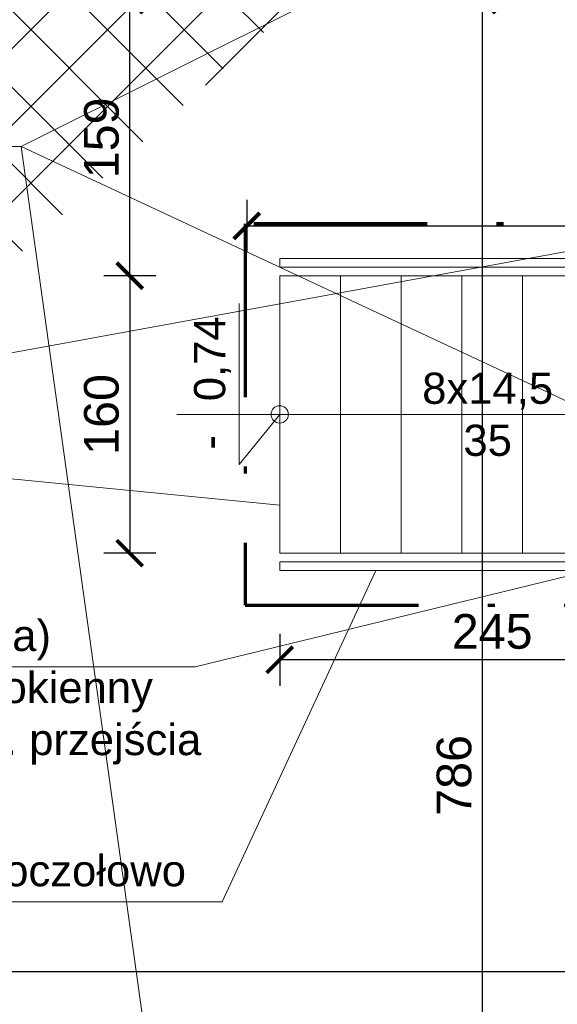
# Model space of a CAD drawing. Header units: millimetres. Extents: x -29624 to 9939, y -6894 to 6495.
# Tile 35 of 243: x -24750 to -24440, y 4255 to 4823. Entities that reach past the tile are written whole.
import ezdxf

# ---------------------------------------------------------------- set-up
doc = ezdxf.new("R2010")
doc.units = ezdxf.units.MM
doc.header["$MEASUREMENT"] = 0
doc.linetypes.add('Kropki i Kreski', pattern=[919.9999999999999, 500, -200, 20.00000000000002, -199.9999999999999])
for name, color, linetype, lineweight in [('A_cienkie', 130, 'Continuous', 9), ('A_opisy', 81, 'Continuous', 13), ('A_widokowe', 160, 'Continuous', 18), ('A_wymiary', 253, 'Continuous', 9), ('A_ściany istniejące hatch', 82, 'Continuous', 9)]:
    doc.layers.add(name, color=color, linetype=linetype, lineweight=lineweight)
doc.layers.add('A_zakres opracowania', color=7, linetype='Continuous', lineweight=70, true_color=0xe00038)
doc.styles.get("Standard").update_dxf_attribs({"font": 'arial.ttf'})
doc.dimstyles.new('1do100', dxfattribs={"dimtxt": 20, "dimasz": 15, "dimexe": 15, "dimexo": 0.625, "dimgap": 6, "dimtad": 1, "dimtxsty": 'Standard', "dimblk": 'ARCHTICK', "dimcen": 2.5, "dimadec": 0, "dimazin": 0, "dimtfac": 1, "dimtmove": 0, "dimatfit": 3, "dimldrblk": 'OBLIQUE', "dimfxl": 15, "dimfxlon": 1, "dimarcsym": 0})

# ---------------------------------------------------------------- blocks, each defined once
blk = doc.blocks.new('_ArchTick')
at = {"color": 0, "linetype": 'ByBlock', "const_width": 0.15}
blk.add_lwpolyline([(-0.5, -0.5), (0.5, 0.5)], dxfattribs=at)
blk = doc.blocks.new('*D1280')
at = {"layer": 'A_wymiary', "color": 0, "lineweight": -2, "transparency": 16777216}
for p, q in [((-24498.22948410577, 4834.323442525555), (-24468.22948410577, 4834.323442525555)), ((-24483.22948410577, 4048.323442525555), (-24483.22948410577, 4834.323442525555)), ((-24468.22948410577, 4048.323442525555), (-24498.22948410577, 4048.323442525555))]:
    blk.add_line(p, q, dxfattribs=at)
at = {"layer": 'Defpoints', "color": 0, "transparency": 16777216}
for p in [(-24619.05965633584, 4834.323442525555), (-24483.22948410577, 4834.323442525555), (-24205.05965633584, 4048.323442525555)]:
    blk.add_point(p, dxfattribs=at)
at = {"layer": 'A_wymiary', "color": 0, "lineweight": -2, "transparency": 16777216, "xscale": 15, "yscale": 15, "zscale": 15}
for p, rotation in [((-24483.22948410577, 4834.323442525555), 90), ((-24483.22948410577, 4048.323442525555), 270)]:
    blk.add_blockref('_ArchTick', p, dxfattribs=dict(at, rotation=rotation))
at = {"layer": 'A_wymiary', "color": 0, "transparency": 16777216, "insert": (-24499.4409438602, 4387.178147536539), "char_height": 20, "attachment_point": 5, "rotation": 90}
blk.add_mtext('786', dxfattribs=at)
blk = doc.blocks.new('_Oblique')
at = {"color": 0, "linetype": 'ByBlock', "lineweight": -2}
blk.add_line((-0.5, -0.5), (0.5, 0.5), dxfattribs=at)
blk = doc.blocks.new('*D1299')
at = {"layer": 'A_wymiary', "color": 0, "lineweight": -2, "transparency": 16777216}
for p, q in [((-24619.05965633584, 4719.067046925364), (-24619.05965633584, 4689.067046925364)), ((-24205.05965633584, 4719.067046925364), (-24205.05965633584, 4689.067046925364)), ((-24619.05965633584, 4704.067046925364), (-24205.05965633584, 4704.067046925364))]:
    blk.add_line(p, q, dxfattribs=at)
at = {"layer": 'Defpoints', "color": 0, "transparency": 16777216}
for p in [(-24205.05965633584, 4880.323442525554), (-24619.05965633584, 4834.323442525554), (-24205.05965633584, 4704.067046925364)]:
    blk.add_point(p, dxfattribs=at)
at = {"layer": 'A_wymiary', "color": 0, "lineweight": -2, "transparency": 16777216, "xscale": 15, "yscale": 15, "zscale": 15, "rotation": 180}
blk.add_blockref('_ArchTick', (-24619.05965633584, 4704.067046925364), dxfattribs=at)
at = {"layer": 'A_wymiary', "color": 0, "lineweight": -2, "transparency": 16777216, "xscale": 15, "yscale": 15, "zscale": 15}
blk.add_blockref('_ArchTick', (-24205.05965633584, 4704.067046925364), dxfattribs=at)
at = {"layer": 'A_wymiary', "color": 0, "transparency": 16777216, "insert": (-24412.05965633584, 4720.10797461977), "char_height": 20, "attachment_point": 5}
blk.add_mtext('414', dxfattribs=at)
blk = doc.blocks.new('*D1233')
at = {"layer": 'A_wymiary', "color": 0, "lineweight": -2, "transparency": 16777216}
for p, q in [((-26001.05965633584, 4289.035355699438), (-26001.05965633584, 4259.035355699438)), ((-24205.05965633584, 4289.035355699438), (-24205.05965633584, 4259.035355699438)), ((-26001.05965633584, 4274.035355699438), (-24205.05965633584, 4274.035355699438))]:
    blk.add_line(p, q, dxfattribs=at)
at = {"layer": 'Defpoints', "color": 0, "transparency": 16777216}
for p in [(-26001.05965633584, 4357.738516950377), (-24205.05965633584, 4324.583347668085), (-24205.05965633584, 4274.035355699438)]:
    blk.add_point(p, dxfattribs=at)
at = {"layer": 'A_wymiary', "color": 0, "lineweight": -2, "transparency": 16777216, "xscale": 15, "yscale": 15, "zscale": 15, "rotation": 180}
blk.add_blockref('_ArchTick', (-26001.05965633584, 4274.035355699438), dxfattribs=at)
at = {"layer": 'A_wymiary', "color": 0, "lineweight": -2, "transparency": 16777216, "xscale": 15, "yscale": 15, "zscale": 15}
blk.add_blockref('_ArchTick', (-24205.05965633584, 4274.035355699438), dxfattribs=at)
at = {"layer": 'A_wymiary', "color": 0, "transparency": 16777216, "insert": (-25103.05965633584, 4290.246815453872), "char_height": 20, "attachment_point": 5}
blk.add_mtext('1796', dxfattribs=at)
blk = doc.blocks.new('*D1369')
at = {"layer": 'A_wymiary', "color": 0, "lineweight": -2, "transparency": 16777216}
for p, q in [((-24671.56429413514, 4675.323442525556), (-24701.56429413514, 4675.323442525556)), ((-24686.56429413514, 4675.323442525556), (-24686.56429413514, 4515.323442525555)), ((-24671.56429413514, 4515.323442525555), (-24701.56429413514, 4515.323442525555))]:
    blk.add_line(p, q, dxfattribs=at)
at = {"layer": 'Defpoints', "color": 0, "transparency": 16777216}
for p in [(-24600.05965633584, 4675.323442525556), (-24686.56429413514, 4515.323442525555), (-24600.05965633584, 4515.323442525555)]:
    blk.add_point(p, dxfattribs=at)
at = {"layer": 'A_wymiary', "color": 0, "lineweight": -2, "transparency": 16777216, "xscale": 15, "yscale": 15, "zscale": 15}
for p, rotation in [((-24686.56429413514, 4675.323442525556), 90), ((-24686.56429413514, 4515.323442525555), 270)]:
    blk.add_blockref('_ArchTick', p, dxfattribs=dict(at, rotation=rotation))
at = {"layer": 'A_wymiary', "color": 0, "transparency": 16777216, "insert": (-24702.77575388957, 4595.323442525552), "char_height": 20, "attachment_point": 5, "rotation": 90}
blk.add_mtext('160', dxfattribs=at)
blk = doc.blocks.new('*D1370')
at = {"layer": 'A_wymiary', "color": 0, "lineweight": -2, "transparency": 16777216}
for p, q in [((-24671.56429413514, 4834.323442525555), (-24701.56429413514, 4834.323442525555)), ((-24686.56429413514, 4675.323442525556), (-24686.56429413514, 4834.323442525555)), ((-24671.56429413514, 4675.323442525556), (-24701.56429413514, 4675.323442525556))]:
    blk.add_line(p, q, dxfattribs=at)
at = {"layer": 'Defpoints', "color": 0, "transparency": 16777216}
for p in [(-24686.56429413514, 4834.323442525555), (-24619.05965633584, 4834.323442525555), (-24600.05965633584, 4675.323442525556)]:
    blk.add_point(p, dxfattribs=at)
at = {"layer": 'A_wymiary', "color": 0, "lineweight": -2, "transparency": 16777216, "xscale": 15, "yscale": 15, "zscale": 15}
for p, rotation in [((-24686.56429413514, 4834.323442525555), 90), ((-24686.56429413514, 4675.323442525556), 270)]:
    blk.add_blockref('_ArchTick', p, dxfattribs=dict(at, rotation=rotation))
at = {"layer": 'A_wymiary', "color": 0, "transparency": 16777216, "insert": (-24702.77575388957, 4754.823442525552), "char_height": 20, "attachment_point": 5, "rotation": 90}
blk.add_mtext('159', dxfattribs=at)
blk = doc.blocks.new('*D1373')
at = {"layer": 'A_wymiary', "color": 0, "lineweight": -2, "transparency": 16777216}
for p, q in [((-24600.05965633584, 4468.887705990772), (-24600.05965633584, 4438.887705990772)), ((-24355.05965633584, 4468.887705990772), (-24355.05965633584, 4438.887705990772)), ((-24355.05965633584, 4453.887705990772), (-24600.05965633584, 4453.887705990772))]:
    blk.add_line(p, q, dxfattribs=at)
at = {"layer": 'Defpoints', "color": 0, "transparency": 16777216}
for p in [(-24600.05965633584, 4515.32344252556), (-24355.05965633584, 4515.323442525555), (-24600.05965633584, 4453.887705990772)]:
    blk.add_point(p, dxfattribs=at)
at = {"layer": 'A_wymiary', "color": 0, "lineweight": -2, "transparency": 16777216, "xscale": 15, "yscale": 15, "zscale": 15, "rotation": 180}
blk.add_blockref('_ArchTick', (-24600.05965633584, 4453.887705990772), dxfattribs=at)
at = {"layer": 'A_wymiary', "color": 0, "lineweight": -2, "transparency": 16777216, "xscale": 15, "yscale": 15, "zscale": 15}
blk.add_blockref('_ArchTick', (-24355.05965633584, 4453.887705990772), dxfattribs=at)
at = {"layer": 'A_wymiary', "color": 0, "transparency": 16777216, "insert": (-24477.55965633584, 4470.099165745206), "char_height": 20, "attachment_point": 5}
blk.add_mtext('245', dxfattribs=at)

msp = doc.modelspace()

# ---------------------------------------------------------------- hatches: boundary and pattern name
at = {"layer": 'A_ściany istniejące hatch'}
h = msp.add_hatch(dxfattribs=at)
h.set_pattern_fill('NET', color=256, scale=250, angle=45)
h.set_pattern_definition([(45, (7385.571392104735, 0), (-22.09708691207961, 22.09708691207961), []), (135, (7385.571392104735, 0), (-22.09708691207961, -22.09708691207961), [])])
h.paths.add_polyline_path([(-24601.05965633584, 5156.323444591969), (-24559.05965633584, 5156.323441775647), (-24559.05965633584, 4894.323442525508), (-24349.05965633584, 4894.323442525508), (-24349.05965633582, 4852.323442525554), (-24601.05965633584, 4852.323442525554)], flags=16)
h.paths.add_polyline_path([(-24007.05800551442, 4880.323442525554), (-24007.05800551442, 4820.323442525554), (-24127.05965633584, 4820.323442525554), (-24127.05965633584, 4660.323442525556), (-24187.05965633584, 4660.323442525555), (-24187.05965633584, 4852.323442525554), (-24229.05965633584, 4852.323442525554), (-24229.05965633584, 4894.323442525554), (-24225.05965633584, 4894.323442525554), (-24225.05965633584, 5553.323442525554), (-24559.05965633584, 5553.323442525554), (-24559.05965633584, 5507.323442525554), (-24601.05965633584, 5507.323442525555), (-24601.05965633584, 5597.323442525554), (-24143.05965633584, 5597.323442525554), (-24143.05965931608, 5553.323442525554), (-24181.05965633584, 5553.323442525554), (-24181.05965633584, 4880.323442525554)], flags=17)
h.paths.add_polyline_path([(-23403.05965633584, 4880.323442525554), (-23261.05965633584, 4880.323442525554), (-23261.05965633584, 4942.323442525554), (-23217.05965633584, 4942.323442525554), (-23217.05965633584, 4657.323445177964), (-23277.05965633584, 4657.323445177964), (-23277.05965633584, 4820.323442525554), (-23403.05965633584, 4820.323442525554)], flags=17)
h.paths.add_polyline_path([(-23360.05965633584, 4000.323442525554), (-23277.05965633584, 4000.323442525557), (-23277.05965633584, 4115.323445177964), (-23217.05965633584, 4115.323445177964), (-23217.05965633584, 3942.323442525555), (-23277.05965633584, 3942.323442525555), (-23277.05965633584, 3975.323442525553), (-23360.05965633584, 3975.323442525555)], flags=17)
h.paths.add_polyline_path([(-23717.05965633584, 4570.323442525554), (-23687.05965633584, 4570.323442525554), (-23687.05965633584, 4540.323442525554), (-23717.05965633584, 4540.323442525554)], flags=17)
h.paths.add_polyline_path([(-23717.05965633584, 4276.323442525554), (-23687.05965633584, 4276.323442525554), (-23687.05965633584, 4306.323442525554), (-23717.05965633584, 4306.323442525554)], flags=17)
h.paths.add_polyline_path([(-24205.05965633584, 2730.323442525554), (-24145.05965633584, 2730.323442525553), (-24145.05965633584, 2570.323442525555), (-23907.05965633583, 2570.323442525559), (-23907.05965633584, 2750.323442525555), (-23847.05965633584, 2750.323442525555), (-23847.05965633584, 2570.323442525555), (-23277.05965633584, 2570.323442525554), (-23277.05965633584, 2720.323442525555), (-23217.05965633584, 2720.323442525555), (-23217.05965633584, 2510.323442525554), (-24205.05965633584, 2510.323442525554)])
h.paths.add_polyline_path([(-26687.05965227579, 5880.323442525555), (-26474.05965633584, 5880.32344487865), (-26474.05966137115, 5974.357659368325), (-26449.05965901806, 5974.35765319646), (-26449.05965901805, 5855.323442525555), (-26687.05965227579, 5855.323442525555)], flags=17)
h.paths.add_polyline_path([(-26054.05965633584, 5854.668952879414), (-26019.05965633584, 5854.668952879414), (-26019.05965633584, 5974.35765319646), (-26054.05965633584, 5974.35765319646)], flags=17)
h.paths.add_polyline_path([(-25764.05965630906, 4030.323442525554), (-25694.05966801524, 4030.323442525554), (-25694.05966801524, 3970.323442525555), (-25764.05965630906, 3970.323442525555)], flags=17)
h.paths.add_polyline_path([(-25354.05965630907, 4030.323442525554), (-25284.05965630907, 4030.323442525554), (-25284.05965630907, 3970.323442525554), (-25354.05965630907, 3970.323442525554)], flags=17)
h.paths.add_polyline_path([(-24913.05965630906, 4030.323442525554), (-24845.05966801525, 4030.323442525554), (-24845.05966801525, 3970.323442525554), (-24913.05965630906, 3970.323442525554)], flags=17)
h.paths.add_polyline_path([(-24710.05965630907, 4030.323442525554), (-24629.05966801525, 4030.323442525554), (-24629.05966801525, 3970.323442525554), (-24710.05965630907, 3970.323442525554)], flags=17)
h.paths.add_polyline_path([(-24127.05965633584, 4530.323438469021), (-24187.05965633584, 4530.323438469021), (-24187.05965633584, 4454.323442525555), (-24127.05965633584, 4454.323442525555)], flags=17)
h.paths.add_polyline_path([(-24559.05965633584, 5377.323440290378), (-24601.05965633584, 5377.323440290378), (-24601.05965633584, 5286.323444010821), (-24559.05965633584, 5286.323444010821)], flags=16)
h.paths.add_polyline_path([(-24013.05965633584, 5597.323442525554), (-23879.05965633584, 5597.323442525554), (-23879.05965633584, 5553.323442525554), (-24013.05965633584, 5553.323442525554)], flags=17)
h.paths.add_polyline_path([(-23261.05965633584, 5277.323444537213), (-23217.05965633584, 5277.323444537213), (-23217.05965633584, 5352.323442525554), (-23261.05965633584, 5352.323442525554)], flags=17)
h.paths.add_polyline_path([(-23261.05965633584, 5072.323442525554), (-23217.05965633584, 5072.323442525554), (-23217.05965633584, 5147.323442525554), (-23261.05965633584, 5147.323442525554)], flags=17)
h.paths.add_polyline_path([(-23277.05965633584, 4451.32344741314), (-23217.05965633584, 4451.32344741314), (-23217.05965633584, 4527.323445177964), (-23277.05965633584, 4527.323445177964)], flags=17)
h.paths.add_polyline_path([(-23277.05965633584, 4245.32344741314), (-23217.05965633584, 4245.32344741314), (-23217.05965633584, 4321.323445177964), (-23277.05965633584, 4321.323445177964)], flags=17)
h.paths.add_polyline_path([(-23277.05965633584, 3737.323444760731), (-23217.05965633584, 3737.323444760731), (-23217.05965633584, 3812.323442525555), (-23277.05965633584, 3812.323442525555)], flags=17)
h.paths.add_polyline_path([(-23277.05965633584, 3532.323444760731), (-23217.05965633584, 3532.323444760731), (-23217.05965633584, 3607.323442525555), (-23277.05965633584, 3607.323442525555)], flags=17)
h.paths.add_polyline_path([(-23277.05965633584, 3060.32344476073), (-23217.05965633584, 3060.32344476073), (-23217.05965633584, 3130.323442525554), (-23277.05965633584, 3130.323442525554)], flags=17)
h.paths.add_polyline_path([(-23217.05965633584, 2855.323442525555), (-23277.05965633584, 2855.323442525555), (-23277.05965633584, 2925.323442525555), (-23217.05965633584, 2925.323442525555)], flags=17)
h.paths.add_polyline_path([(-24502.05965659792, 2970.323442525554), (-24432.05965633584, 2970.323442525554), (-24432.05965633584, 2910.323442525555), (-24502.05965659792, 2910.323442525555)], flags=17)
h.paths.add_polyline_path([(-24707.05965633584, 2910.323442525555), (-24637.05965633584, 2910.323442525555), (-24637.05965633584, 2970.323442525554), (-24707.05965633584, 2970.323442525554)], flags=17)
h.paths.add_polyline_path([(-24912.05965659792, 2970.323442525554), (-24842.05965633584, 2970.323442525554), (-24842.05965633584, 2910.323442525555), (-24912.05965659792, 2910.323442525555)], flags=17)
h.paths.add_polyline_path([(-25169.05965633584, 2910.323442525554), (-25047.05966804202, 2910.323442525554), (-25047.05966804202, 2970.323442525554), (-25169.05965633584, 2970.323442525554)], flags=17)
h.paths.add_polyline_path([(-25374.05965659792, 2970.323442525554), (-25304.05965633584, 2970.323442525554), (-25304.05965633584, 2910.323442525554), (-25374.05965659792, 2910.323442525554)], flags=17)
h.paths.add_polyline_path([(-25579.05965633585, 2910.323442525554), (-25509.05965633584, 2910.323442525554), (-25509.05965633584, 2970.323442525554), (-25579.05965633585, 2970.323442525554)], flags=17)
h.paths.add_polyline_path([(-25784.05965659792, 2970.323442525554), (-25714.05965633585, 2970.323442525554), (-25714.05965633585, 2910.323442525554), (-25784.05965659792, 2910.323442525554)], flags=17)
h.paths.add_polyline_path([(-23895.05965633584, 2970.323442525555), (-23981.55965633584, 2970.323442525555), (-23981.54424533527, 2910.323442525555), (-23907.05965633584, 2910.323442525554), (-23907.05965633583, 2860.323442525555), (-23847.05965633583, 2860.323442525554), (-23847.05965633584, 3103.823442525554), (-23895.05965633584, 3103.823442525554)], flags=17)
h.paths.add_polyline_path([(-24091.55965633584, 2970.323442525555), (-24091.54424533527, 2910.323442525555), (-24145.05965633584, 2910.323442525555), (-24145.05965633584, 2870.323442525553), (-24205.05965633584, 2870.323442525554), (-24205.05965633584, 2910.323442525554), (-24297.05965633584, 2910.323442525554), (-24297.05965633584, 2970.323442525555)], flags=17)
h.paths.add_polyline_path([(-26079.05965633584, 2864.323442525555), (-26019.05965633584, 2864.323442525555), (-26019.05965633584, 2910.323442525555), (-25919.05965633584, 2910.323442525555), (-25919.05966804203, 2970.323442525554), (-26079.05965633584, 2970.323442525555)], flags=17)
h.paths.add_polyline_path([(-24289.05965630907, 4030.323442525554), (-24187.05965633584, 4030.323442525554), (-24187.05965633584, 4324.323442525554), (-24127.05965633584, 4324.32343846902), (-24127.05965633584, 4000.323442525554), (-24110.05965633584, 4000.323442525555), (-24110.05965633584, 3975.323442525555), (-24127.05965633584, 3975.323442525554), (-24127.05965633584, 3620.323442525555), (-24100.05965633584, 3620.323442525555), (-24100.05965633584, 3540.323442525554), (-24127.05965633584, 3540.323442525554), (-24127.05965633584, 3320.323442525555), (-24302.55965633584, 3320.323442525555), (-24302.55965633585, 3368.323442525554), (-24167.05965633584, 3368.323442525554), (-24167.05965633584, 3970.323442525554), (-24289.05965657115, 3970.323442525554)], flags=17)
h.paths.add_polyline_path([(-24494.05965630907, 4030.323442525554), (-24424.05965630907, 4030.323442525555), (-24424.05965630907, 3970.323442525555), (-24457.05965633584, 3970.323442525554), (-24457.05965633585, 3804.323442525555), (-24489.05965633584, 3804.323445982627), (-24489.05965633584, 3970.323442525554), (-24494.05965630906, 3970.323442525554)], flags=17)
h.paths.add_polyline_path([(-24736.05965633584, 3368.323442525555), (-24489.05965633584, 3368.323442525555), (-24489.05965633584, 3518.323447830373), (-24457.05965633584, 3518.3234443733), (-24457.05965633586, 3368.323442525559), (-24412.55965633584, 3368.323442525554), (-24412.55965633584, 3320.323442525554), (-24736.05965633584, 3320.323442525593)], flags=17)
h.paths.add_polyline_path([(-25725.05965633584, 3368.323442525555), (-25725.05965633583, 3320.323442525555), (-25485.05965633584, 3320.323442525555), (-25485.05965633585, 3368.323442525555), (-25489.05965630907, 3368.323442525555), (-25489.05965630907, 3460.323442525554), (-25517.05965630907, 3460.323442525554), (-25517.05965630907, 3368.323442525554)], flags=17)
h.paths.add_polyline_path([(-26079.05965633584, 4061.323442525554), (-26019.05965633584, 4061.323442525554), (-26019.05965633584, 4030.323442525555), (-25899.05965630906, 4030.323442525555), (-25899.05966801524, 3970.323442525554), (-26039.05965633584, 3970.323442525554), (-26039.05965633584, 3368.323442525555), (-25835.05965633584, 3368.323442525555), (-25835.05965633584, 3320.323442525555), (-26079.05965633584, 3320.323442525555)], flags=17)
h.paths.add_polyline_path([(-26019.05965633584, 4357.738516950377), (-26079.05965633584, 4357.738516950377), (-26079.05965633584, 4201.323453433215), (-26019.05965633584, 4201.323453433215)], flags=17)
h.paths.add_polyline_path([(-26019.05965633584, 4572.297004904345), (-26079.05965633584, 4572.297004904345), (-26079.05965633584, 4492.738518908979), (-26019.05965633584, 4492.738518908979)], flags=17)
h.paths.add_polyline_path([(-26019.05965633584, 4787.323442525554), (-26079.05965633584, 4787.323442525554), (-26079.05965633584, 4707.297013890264), (-26019.05965633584, 4707.297013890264)], flags=17)
h.paths.add_polyline_path([(-26019.05965633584, 5107.323442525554), (-26079.05965633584, 5107.323442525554), (-26079.05965633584, 4922.323442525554), (-26019.05965633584, 4922.323442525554)], flags=17)
h.paths.add_polyline_path([(-26019.05965633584, 5312.323442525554), (-26079.05965633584, 5312.323442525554), (-26079.05965633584, 5242.323455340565), (-26019.05965633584, 5242.323455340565)], flags=17)
h.paths.add_polyline_path([(-26019.05965633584, 5527.323442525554), (-26079.05965633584, 5527.323442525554), (-26079.05965633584, 5447.323442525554), (-26019.05965633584, 5447.323442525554)], flags=17)
h.paths.add_polyline_path([(-27069.05965633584, 5252.439788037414), (-27129.05965633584, 5252.439788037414), (-27129.05965633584, 5322.419772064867), (-27069.05965633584, 5322.419772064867), (-27069.05965633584, 5324.323442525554), (-26609.05965633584, 5324.323442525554), (-26609.05965633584, 5314.323442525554), (-26640.15965633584, 5314.323442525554), (-26640.15965633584, 5238.323442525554), (-26655.15965633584, 5238.323442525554), (-26655.15965633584, 5314.323442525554), (-26911.05965633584, 5314.323442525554), (-26911.05965633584, 5299.320287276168), (-26918.05965633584, 5299.320287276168), (-26918.05965633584, 5314.323442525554), (-27069.05965633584, 5314.323442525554)])
h.paths.add_polyline_path([(-27069.05965633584, 5197.323442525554), (-27069.05965633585, 5204.323442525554), (-26918.05965633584, 5204.323442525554), (-26918.05965633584, 5209.320288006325), (-26911.05965633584, 5209.320288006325), (-26911.05965633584, 5186.842374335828), (-26918.05965633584, 5186.842373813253), (-26918.05965633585, 5197.323442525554)], flags=17)
h.paths.add_polyline_path([(-27129.05965633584, 5117.439788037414), (-27069.05965633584, 5117.439788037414), (-27069.05965633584, 5087.323442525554), (-26918.05965633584, 5087.323442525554), (-26918.05965633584, 5096.842374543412), (-26911.05965633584, 5096.842374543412), (-26911.05965633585, 5087.323442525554), (-26655.15965633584, 5087.323442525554), (-26655.15965633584, 5143.323442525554), (-26640.15965633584, 5143.323442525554), (-26640.15965633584, 5087.323442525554), (-26612.05965609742, 5087.323442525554), (-26612.05965633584, 5072.323442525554), (-27069.05965633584, 5072.323442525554), (-27069.05965633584, 5046.959804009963), (-27129.05965633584, 5046.959804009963)])
h.paths.add_polyline_path([(-27129.05965633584, 4916.959804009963), (-27069.05965633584, 4916.959804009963), (-27069.05965633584, 4872.323442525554), (-26477.05965633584, 4872.323442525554), (-26477.05965633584, 4889.588796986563), (-26429.05965633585, 4889.588796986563), (-26429.05965633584, 4560.322612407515), (-26477.05965633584, 4560.322612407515), (-26477.05965633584, 4832.323442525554), (-27069.05965633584, 4832.323442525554), (-27069.05965633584, 4754.452296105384), (-27129.05965633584, 4754.452296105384)])
h.paths.add_polyline_path([(-27129.05965633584, 4414.472312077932), (-27069.05965633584, 4414.472312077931), (-27069.05965633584, 4392.323442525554), (-26477.05965633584, 4392.323442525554), (-26477.05965633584, 4450.322612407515), (-26429.05965633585, 4450.322612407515), (-26429.05965633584, 4053.322612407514), (-26477.05965633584, 4053.322612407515), (-26477.05965633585, 4367.323442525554), (-27069.05965633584, 4367.323442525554), (-27069.05965633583, 4344.256026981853), (-27129.05965633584, 4344.256026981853)])
h.paths.add_polyline_path([(-27129.05965633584, 4000.125357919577), (-27069.05965633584, 4000.125357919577), (-27069.05965633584, 3930.323442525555), (-26477.05965633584, 3930.323442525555), (-26477.05965633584, 3943.322612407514), (-26429.05965633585, 3943.322612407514), (-26429.05965633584, 3884.684373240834), (-26477.05965633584, 3884.684373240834), (-26477.05965633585, 3887.323442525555), (-27069.05965633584, 3887.323442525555), (-27069.05965633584, 3835.125357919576), (-27129.05965633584, 3835.125357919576)])
h.paths.add_polyline_path([(-27129.05965633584, 3700.125357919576), (-27069.05965633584, 3700.125357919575), (-27069.05965633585, 3645.543180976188), (-27010.05965633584, 3645.543180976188), (-27010.05965633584, 3787.240861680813), (-27000.69587569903, 3787.240861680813), (-27000.69587692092, 3781.240861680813), (-27004.05965633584, 3781.240861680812), (-27004.05965633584, 3645.543180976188), (-26907.05965633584, 3645.543180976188), (-26907.05965633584, 3781.240861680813), (-26911.69587692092, 3781.240861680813), (-26911.69587692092, 3787.240861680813), (-26896.5144484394, 3787.240861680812), (-26896.5144484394, 3781.240861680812), (-26901.05965633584, 3781.240861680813), (-26901.05965633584, 3645.543180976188), (-26804.05965633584, 3645.543180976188), (-26804.05965633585, 3781.240861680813), (-26807.5144484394, 3781.240861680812), (-26807.51444953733, 3787.240861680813), (-26798.05965633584, 3787.240861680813), (-26798.05965633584, 3752.240861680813), (-26793.88796868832, 3752.240861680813), (-26793.88796868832, 3746.240861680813), (-26798.05965633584, 3746.240861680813), (-26798.05965633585, 3645.543180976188), (-26630.05965633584, 3645.543180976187), (-26630.05965633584, 3746.240861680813), (-26704.88796654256, 3746.240861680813), (-26704.88796753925, 3752.240861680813), (-26624.05965633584, 3752.240861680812), (-26624.05965633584, 3645.543180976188), (-26477.05965633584, 3645.543180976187), (-26477.05965633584, 3774.684373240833), (-26429.05965633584, 3774.684373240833), (-26429.05965633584, 3627.829504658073), (-26477.05965633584, 3627.829504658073), (-26477.05965633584, 3630.543180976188), (-26624.05965633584, 3630.543180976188), (-26624.05965633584, 3588.24317934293), (-26630.05965633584, 3588.243180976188), (-26630.05965633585, 3630.543180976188), (-27069.05965633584, 3630.543180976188), (-27129.05965633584, 3630.543180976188)])
h.paths.add_polyline_path([(-27129.05965633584, 4549.472312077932), (-27069.05965633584, 4549.472312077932), (-27069.05965633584, 4619.452296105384), (-27129.05965633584, 4619.452296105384)])
h.paths.add_polyline_path([(-27129.05965633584, 4135.125357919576), (-27069.05965633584, 4135.125357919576), (-27069.05965633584, 4209.256026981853), (-27129.05965633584, 4209.256026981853)], flags=17)
h.paths.add_polyline_path([(-27129.05965633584, 3425.563196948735), (-27069.05965633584, 3425.563196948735), (-27069.05965633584, 3495.543180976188), (-27129.05965633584, 3495.543180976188)], flags=17)
h.paths.add_polyline_path([(-27129.05965633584, 3220.583212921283), (-27129.05965633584, 3290.563196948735), (-27069.05965633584, 3290.563196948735), (-27069.05965633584, 3280.563196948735), (-27022.05965633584, 3280.563196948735), (-27022.05965633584, 3451.543196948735), (-27010.8489369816, 3451.543196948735), (-27010.8489369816, 3445.543196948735), (-27016.05965633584, 3445.543196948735), (-27016.05965633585, 3280.563196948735), (-26917.05965633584, 3280.563196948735), (-26917.05965633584, 3445.543196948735), (-26921.84893456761, 3445.543196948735), (-26921.84893456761, 3451.543196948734), (-26906.54779697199, 3451.543196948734), (-26906.54779697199, 3445.543196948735), (-26911.05965633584, 3445.543196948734), (-26911.05965633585, 3280.563196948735), (-26814.05965633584, 3280.563196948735), (-26814.05965633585, 3445.543196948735), (-26817.54779522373, 3445.543196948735), (-26817.54779826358, 3451.543196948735), (-26803.51444971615, 3451.543196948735), (-26803.5144484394, 3445.543196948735), (-26808.05965633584, 3445.543196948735), (-26808.05965633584, 3280.563196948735), (-26711.05965633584, 3280.563196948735), (-26711.05965633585, 3445.543196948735), (-26714.5144484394, 3445.543196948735), (-26714.5144484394, 3451.543196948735), (-26711.05965633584, 3451.543196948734), (-26711.05965633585, 3495.543180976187), (-26630.05965633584, 3495.543180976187), (-26630.05965633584, 3499.243179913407), (-26624.05965633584, 3499.243179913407), (-26624.05965633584, 3485.215646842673), (-26630.05965633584, 3485.215646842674), (-26630.05965633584, 3489.543180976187), (-26705.05965633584, 3489.543180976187), (-26705.05965633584, 3280.563196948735), (-26630.05965633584, 3280.563196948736), (-26630.05965633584, 3396.215642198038), (-26624.05965633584, 3396.21564435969), (-26624.05965633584, 3280.563196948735), (-26477.05965633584, 3280.563196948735), (-26477.05965633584, 3517.829504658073), (-26429.05965633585, 3517.829504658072), (-26429.05965633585, 3084.023442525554), (-26477.05965633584, 3084.023442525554), (-26477.05965633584, 3265.563196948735), (-26624.05965633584, 3265.563196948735), (-26624.05965633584, 3168.053688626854), (-26630.05965633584, 3168.053688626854), (-26630.05965633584, 3265.563196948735), (-26705.05965633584, 3265.563196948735), (-26705.05965633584, 3072.723442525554), (-26630.05965633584, 3072.723442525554), (-26630.05965633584, 3079.05368821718), (-26624.05965633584, 3079.05368821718), (-26624.05965633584, 3063.023443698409), (-26630.05965633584, 3063.023442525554), (-26630.05965633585, 3066.723442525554), (-26711.05965633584, 3066.723442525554), (-26711.05965633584, 3140.323442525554), (-26714.5144484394, 3140.323442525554), (-26714.5144484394, 3146.323442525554), (-26711.05965633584, 3146.323442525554), (-26711.05965633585, 3265.563196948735), (-26808.05965633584, 3265.563196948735), (-26808.05965633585, 3146.323442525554), (-26803.51444929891, 3146.323442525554), (-26803.5144484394, 3140.323442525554), (-26817.54779697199, 3140.323442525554), (-26817.54779522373, 3146.323442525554), (-26814.05965633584, 3146.323442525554), (-26814.05965633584, 3265.563196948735), (-26911.05965633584, 3265.563196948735), (-26911.05965633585, 3146.323442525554), (-26906.54779697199, 3146.323442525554), (-26906.54779697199, 3140.323442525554), (-26921.84893562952, 3140.323442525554), (-26921.84893456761, 3146.323442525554), (-26917.05965633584, 3146.323442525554), (-26917.05965633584, 3265.563196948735), (-27016.05965633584, 3265.563196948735), (-27016.05965633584, 3146.323442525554), (-27010.84893516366, 3146.323442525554), (-27010.8489369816, 3140.323442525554), (-27022.05965633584, 3140.323442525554), (-27022.05965633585, 3265.563196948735), (-27069.05965633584, 3265.563196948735), (-27069.05965633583, 3220.583212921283)])
h.paths.add_polyline_path([(-27009.05965633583, 2829.323442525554), (-27069.05965633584, 2829.323442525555), (-27069.05965633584, 2910.323442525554), (-27129.05965633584, 2910.323442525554), (-27129.05965633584, 3085.583212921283), (-27069.05965633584, 3085.583212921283), (-27069.05965633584, 2970.323442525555), (-26630.05965633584, 2970.323442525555), (-26630.05965633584, 2974.023442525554), (-26624.05965633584, 2974.023443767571), (-26624.05965633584, 2970.323442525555), (-26477.05965633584, 2970.323442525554), (-26477.05965633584, 2974.023442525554), (-26429.05965633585, 2974.023442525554), (-26429.05965633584, 2919.323443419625), (-26454.05965633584, 2919.323442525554), (-26454.05965633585, 2930.323442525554), (-26624.05965633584, 2930.323442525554), (-26624.05965633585, 2925.583212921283), (-26630.05965633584, 2925.583212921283), (-26630.05965633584, 2930.323442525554), (-26814.05965633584, 2930.323442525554), (-26814.05965633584, 2890.070277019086), (-26839.05965633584, 2890.070277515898), (-26839.05965633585, 2930.323442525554), (-27009.05965633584, 2930.323442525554)])
h.paths.add_polyline_path([(-27009.05965633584, 2580.323442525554), (-27009.05965633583, 2619.323442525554), (-27069.05965633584, 2619.323442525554), (-27069.05965633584, 2520.323442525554), (-26019.05965633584, 2520.323442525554), (-26019.05965633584, 2724.323442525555), (-26079.05965633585, 2724.323442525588), (-26079.05965633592, 2580.323442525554)])
edge = h.paths.add_edge_path()
edge.add_line((-23749.05965633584, 5597.323442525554), (-23749.05965991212, 5553.323442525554))
edge.add_line((-23749.05965991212, 5553.323442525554), (-23711.05965633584, 5553.323442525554))
edge.add_line((-23711.05965633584, 5553.323442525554), (-23711.05965633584, 5403.323442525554))
edge.add_line((-23711.05965633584, 5403.323442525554), (-23684.05965633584, 5403.323442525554))
edge.add_line((-23684.05965633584, 5403.323442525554), (-23684.05965633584, 5553.323442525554))
edge.add_line((-23684.05965633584, 5553.323442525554), (-23261.05965633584, 5553.323442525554))
edge.add_line((-23261.05965633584, 5553.323442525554), (-23261.05965633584, 5482.323440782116))
edge.add_line((-23261.05965633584, 5482.323440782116), (-23217.05965633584, 5482.323442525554))
edge.add_line((-23217.05965633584, 5482.323442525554), (-23217.05965633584, 5597.323442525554))
edge.add_line((-23217.05965633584, 5597.323442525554), (-23749.05965633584, 5597.323485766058))
edge.add_line((-27084.05965633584, 5974.357659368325), (-27049.05965633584, 5974.357659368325))
edge.add_line((-27049.05965633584, 5974.357659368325), (-27049.05964925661, 5880.32344487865))
edge.add_line((-27049.05964925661, 5880.32344487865), (-26867.05965633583, 5880.32344487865))
edge.add_line((-26867.05965633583, 5880.32344487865), (-26867.05965218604, 5855.323442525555))
edge.add_line((-26867.05965218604, 5855.323442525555), (-27084.05965633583, 5855.323442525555))
edge.add_line((-27084.05965633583, 5855.323442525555), (-27084.05965633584, 5974.35765319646))
edge.add_line((-25489.05965630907, 3570.323442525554), (-25517.05965630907, 3570.323442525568))
edge.add_line((-25517.05965630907, 3570.323442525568), (-25517.05965624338, 3855.323442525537))
edge.add_line((-25517.05965624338, 3855.323442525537), (-25489.0596563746, 3855.323442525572))
edge.add_line((-25489.0596563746, 3855.323442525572), (-25489.05965617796, 3775.342492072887))
edge.add_line((-25489.05965617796, 3775.342492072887), (-25489.05965630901, 3683.71488578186))
edge.add_line((-25489.05965630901, 3683.71488578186), (-25489.05965630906, 3580.323442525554))
edge.add_line((-25489.05965630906, 3580.323442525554), (-25489.05966801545, 3570.323442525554))
edge.add_line((-26179.05965633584, 5852.323442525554), (-26019.05965633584, 5852.323442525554))
edge.add_line((-26019.05965633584, 5852.323442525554), (-26019.05965633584, 5662.323442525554))
edge.add_line((-26019.05965633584, 5662.323442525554), (-26079.05965633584, 5662.323442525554))
edge.add_line((-26079.05965633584, 5662.323442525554), (-26079.05965633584, 5792.323442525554))
edge.add_line((-26079.05965633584, 5792.323442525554), (-26179.05965633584, 5792.323442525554))
edge.add_line((-26179.05965633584, 5792.323442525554), (-26179.05965821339, 5852.323442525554))
edge.add_line((-26687.05965052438, 5852.323442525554), (-26329.05965633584, 5852.323442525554))
edge.add_line((-26329.05965633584, 5852.323442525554), (-26329.05965633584, 5792.323442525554))
edge.add_line((-26329.05965633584, 5792.323442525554), (-26429.05965633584, 5792.323442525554))
edge.add_line((-26429.05965633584, 5792.323442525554), (-26429.05965633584, 4999.588796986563))
edge.add_line((-26429.05965633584, 4999.588796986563), (-26477.05965633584, 4999.588796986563))
edge.add_line((-26477.05965633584, 4999.588796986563), (-26477.05965633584, 5072.323442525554))
edge.add_line((-26477.05965633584, 5072.323442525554), (-26517.05965299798, 5072.323442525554))
edge.add_line((-26517.05965299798, 5072.323442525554), (-26517.05965633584, 5087.323442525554))
edge.add_line((-26517.05965633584, 5087.323442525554), (-26477.05965633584, 5087.323442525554))
edge.add_line((-26477.05965633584, 5087.323442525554), (-26477.05965633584, 5792.323442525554))
edge.add_line((-26477.05965633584, 5792.323442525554), (-26687.05965141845, 5792.323442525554))
edge.add_line((-26687.05965141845, 5792.323442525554), (-26687.05965633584, 5852.323442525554))
edge.add_line((-26839.05965633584, 2790.070277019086), (-26814.05965633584, 2790.07027602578))
edge.add_line((-26814.05965633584, 2790.07027602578), (-26814.05965633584, 2755.323442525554))
edge.add_line((-26814.05965633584, 2755.323442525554), (-26454.05965633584, 2755.323442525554))
edge.add_line((-26454.05965633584, 2755.323442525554), (-26454.05965633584, 2821.355609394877))
edge.add_line((-26454.05965633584, 2821.355609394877), (-26429.05965633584, 2821.355609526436))
edge.add_line((-26429.05965633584, 2821.355609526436), (-26429.05965633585, 2750.323442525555))
edge.add_line((-26429.05965633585, 2750.323442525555), (-26759.05965633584, 2750.323442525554))
edge.add_line((-26759.05965633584, 2750.323442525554), (-26759.05965633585, 2730.323442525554))
edge.add_line((-26759.05965633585, 2730.323442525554), (-26839.05965633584, 2730.323442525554))
edge.add_line((-26839.05965633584, 2730.323442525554), (-26839.05965396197, 2790.070277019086))
h.paths.add_polyline_path([(-25059.05965633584, 3855.323442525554), (-25099.05965633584, 3855.323442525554), (-25099.05965633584, 3368.323442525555), (-25375.05965633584, 3368.323442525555), (-25375.05965633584, 3320.323442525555), (-24846.05965633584, 3320.323442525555), (-24846.05965633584, 3368.323442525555), (-25059.05965633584, 3368.323442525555)], flags=17)
h.paths.add_polyline_path([(-25099.05965633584, 3955.323442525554), (-25059.05965633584, 3955.323442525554), (-25059.05965633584, 3970.323442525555), (-25048.05965630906, 3970.323442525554), (-25048.05965630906, 4030.323442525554), (-25149.05965630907, 4030.323442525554), (-25149.05965657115, 3970.323442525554), (-25099.05965633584, 3970.323442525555)], flags=17)
h.paths.add_polyline_path([(-23578.05965693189, 4820.323442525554), (-23832.05800551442, 4820.323442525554), (-23832.05800239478, 4880.323442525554), (-23711.05965633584, 4880.323442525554), (-23711.05965633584, 4953.323446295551), (-23684.05965633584, 4953.323446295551), (-23684.05965633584, 4880.323442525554), (-23578.05965693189, 4880.323442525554)], flags=17)
h.paths.add_polyline_path([(-23789.5634736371, 3577.323442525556), (-23779.5634736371, 3577.323442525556), (-23779.5634736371, 3592.323442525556), (-23789.5634736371, 3592.323442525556)], flags=17)
h.paths.add_polyline_path([(-23699.5634736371, 3749.323442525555), (-23684.5634736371, 3749.323442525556), (-23684.5634736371, 3975.323442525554), (-23644.05965633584, 3975.323442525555), (-23644.05965261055, 4000.323442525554), (-24000.05965633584, 4000.323442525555), (-24000.05965633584, 3975.323442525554), (-23939.05965633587, 3975.323442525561), (-23939.05965633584, 3749.323442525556), (-23921.05965633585, 3749.323442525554), (-23921.05965633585, 3759.323442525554), (-23929.05965633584, 3759.323442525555), (-23929.05965633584, 3975.323442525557), (-23789.5634736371, 3975.323442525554), (-23789.5634736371, 3759.323442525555), (-23836.05965762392, 3759.323442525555), (-23836.05965762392, 3749.323442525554), (-23774.56347214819, 3749.323442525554), (-23774.56347214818, 3759.323442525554), (-23779.56347363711, 3759.323442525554), (-23779.5634736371, 3975.323442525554), (-23694.56347363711, 3975.323442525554), (-23694.56347363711, 3759.323442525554), (-23699.5634736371, 3759.323442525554)], flags=17)
h.paths.add_polyline_path([(-23929.05965633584, 3592.323442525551), (-23939.05965633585, 3592.323442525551), (-23939.05965633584, 3368.323442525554), (-23997.05965633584, 3368.323442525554), (-23997.05965633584, 3320.323442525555), (-23895.05965633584, 3320.323442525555), (-23895.05965633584, 3213.823442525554), (-23847.05965633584, 3213.823442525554), (-23847.05965633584, 3320.323442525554), (-23277.05965633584, 3320.323442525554), (-23277.05965633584, 3265.32344476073), (-23217.05965633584, 3265.323442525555), (-23217.05965633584, 3402.323442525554), (-23277.05965633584, 3402.323442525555), (-23277.05965633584, 3368.323442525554), (-23779.5634736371, 3368.323442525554), (-23779.5634736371, 3477.323442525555), (-23789.5634736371, 3477.323442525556), (-23789.5634736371, 3368.323442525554), (-23929.05965633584, 3368.323442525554)], flags=17)
h.paths.add_polyline_path([(-27129.05965633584, 5662.39975609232), (-27069.05965633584, 5662.399756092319), (-27069.05965633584, 5792.323442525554), (-26867.05966393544, 5792.323442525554), (-26867.05966393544, 5852.323442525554), (-27129.05965633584, 5852.323442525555)])
h.paths.add_polyline_path([(-27069.05965633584, 5527.399756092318), (-27129.05965633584, 5527.399756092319), (-27129.05965633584, 5457.419772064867), (-27069.05965633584, 5457.419772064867)])

# ---------------------------------------------------------------- linework, layer by layer
at = {"layer": 'A_cienkie'}
for points in [[(-24600.05965633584, 4680.323442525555), (-24355.05965633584, 4680.323442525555), (-24355.05965633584, 4685.323442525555), (-24600.05965633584, 4685.323442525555)], [(-24600.05965633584, 4510.323442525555), (-24355.05965633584, 4510.323442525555), (-24355.05965633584, 4505.323442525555), (-24600.05965633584, 4505.323442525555)]]:
    msp.add_lwpolyline(points, close=True, dxfattribs=at)
at = {"layer": 'A_opisy'}
msp.add_line((-24600.05965633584, 4595.323442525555), (-24355.05965633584, 4595.323442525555), dxfattribs=at)
for points in [[(-24579.93395180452, 4834.323442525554), (-24749.19619760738, 4749.800616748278), (-25290.46851085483, 4749.800616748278)], [(-24197.39100565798, 4492.292278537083), (-24749.19619760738, 4749.800616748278), (-24651.2549608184, 4048.323442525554)], [(-24325.05965710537, 4709.36353779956), (-24756.88908284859, 4630.411205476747), (-25134.73167047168, 4630.411205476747)], [(-24659.4203899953, 4595.323442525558), (-24600.05965633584, 4595.323442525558), (-24623.4573094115, 4566.394148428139), (-24623.4573094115, 4659.260825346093)], [(-24156.05965633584, 4569.912346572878), (-24648.74054926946, 4449.868181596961), (-25134.73167047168, 4449.868181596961)], [(-24600.05965633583, 4543.064882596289), (-24756.88908284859, 4558.426145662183), (-25134.73167047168, 4558.426145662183)], [(-24544.5784549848, 4505.323442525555), (-24633.33854781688, 4314.241594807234), (-25036.00430850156, 4314.241594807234)]]:
    msp.add_lwpolyline(points, dxfattribs=at)
msp.add_circle((-24600.05965633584, 4595.323442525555), 5, dxfattribs=at)
at = {"layer": 'A_widokowe'}
for p, q in [((-24600.05965633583, 4675.323442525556), (-24600.05965633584, 4515.323442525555)), ((-24355.05965633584, 4675.323442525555), (-24600.05965633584, 4675.323442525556)), ((-24565.05965633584, 4675.323442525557), (-24565.05965633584, 4515.323442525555)), ((-24530.05965633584, 4675.323442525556), (-24530.05965633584, 4515.323442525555)), ((-24495.05965633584, 4675.323442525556), (-24495.05965633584, 4515.323442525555)), ((-24460.05965633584, 4675.323442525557), (-24460.05965633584, 4515.323442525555)), ((-24355.05965633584, 4515.323442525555), (-24600.05965633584, 4515.323442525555))]:
    msp.add_line(p, q, dxfattribs=at)
at = {"layer": 'A_zakres opracowania', "linetype": 'Kropki i Kreski', "ltscale": 0.2}
msp.add_lwpolyline([(-24165.05965633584, 2550.323442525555), (-23257.05965633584, 2550.323442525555), (-23257.05965633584, 5573.323443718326), (-24249.05965633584, 5573.323441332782), (-24249.05965633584, 4914.323442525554), (-24369.05965633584, 4914.323442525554), (-24369.05965633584, 4814.323442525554), (-24147.05965633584, 4814.323442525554), (-24147.05965633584, 4705.323442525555), (-24620.05965633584, 4705.323442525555), (-24620.05965633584, 4485.323442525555), (-24147.05965633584, 4485.323442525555), (-24147.05965633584, 3990.323442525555), (-26099.05965633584, 3990.323442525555), (-26099.05965633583, 2950.32344252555), (-25018.05965633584, 2950.32344252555), (-25018.05965633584, 2732.323442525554), (-24513.05965633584, 2732.323442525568), (-24513.05965633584, 2472.323442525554), (-24165.05965633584, 2472.323442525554)], close=True, dxfattribs=at)

# ---------------------------------------------------------------- texts
at = {"layer": 'A_opisy', "char_height": 18}
for s, width, heights, insert, attachment_point in [('projektowane docieplenie ścian zewnętrznych - \\Pwg odrębnego opracowania', 569.9666749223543, [74.59909641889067], (-25280.33360090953, 4776.830265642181), 1), ('8x14,5\\P35', 100.2553003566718, [74.59909641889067], (-24480.1774738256, 4595.323442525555), 5), ('proj. drzwi zewnętrzne (ewakuacja) \\P- należy przygotować istn. otwór okienny \\Ppod proj. stolarkę drzwiową, szer. przejścia \\Pw świetle min. 120cm', 569.9666749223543, [170.3963762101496], (-25124.59676052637, 4476.897830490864), 1), ('balustrada mocowana doczołowo \\Pwys. min 110cm', 569.9666749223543, [170.3963762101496], (-25025.86939855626, 4341.271243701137), 1)]:
    msp.add_mtext_dynamic_manual_height_columns(s, width=width, gutter_width=12.5, heights=heights, dxfattribs=dict(at, insert=insert, attachment_point=attachment_point))
at = {"layer": 'A_opisy', "char_height": 18, "attachment_point": 1, "rotation": 90}
for s, width, heights, insert in [('0,74', 39.47499531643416, [21.6343792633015], (-24649.47358738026, 4602.953068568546)), ('-', 12.03373974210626, [0], (-24649.47358738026, 4575.124693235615))]:
    msp.add_mtext_dynamic_manual_height_columns(s, width=width, gutter_width=12.5, heights=heights, dxfattribs=dict(at, insert=insert))

# ---------------------------------------------------------------- dimensions: what is measured, and where the dimension line sits
at = {"layer": 'A_wymiary'}
for base, p1, p2, picture, middle in [((-24205.05965633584, 4704.067046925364), (-24619.05965633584, 4834.323442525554), (-24205.05965633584, 4880.323442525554), '*D1299', (-24412.05965633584, 4720.10797461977)), ((-24600.05965633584, 4453.887705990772), (-24355.05965633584, 4515.323442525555), (-24600.05965633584, 4515.32344252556), '*D1373', (-24477.55965633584, 4470.099165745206)), ((-24205.05965633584, 4274.035355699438), (-26001.05965633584, 4357.738516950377), (-24205.05965633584, 4324.583347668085), '*D1233', (-25103.05965633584, 4290.246815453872))]:
    dim = msp.add_linear_dim(base=base, p1=p1, p2=p2, dimstyle='1do100', dxfattribs=at)
    dim.commit()
    dim.dimension.update_dxf_attribs({"geometry": picture, "text_midpoint": middle})
for base, p2, picture, middle in [((-24686.56429413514, 4834.323442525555), (-24619.05965633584, 4834.323442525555), '*D1370', (-24702.77575388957, 4754.823442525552)), ((-24686.56429413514, 4515.323442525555), (-24600.05965633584, 4515.323442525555), '*D1369', (-24702.77575388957, 4595.323442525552))]:
    dim = msp.add_linear_dim(base=base, p1=(-24600.05965633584, 4675.323442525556), p2=p2, angle=90, dimstyle='1do100', dxfattribs=at)
    dim.commit()
    dim.dimension.update_dxf_attribs({"geometry": picture, "text_midpoint": middle})
dim = msp.add_linear_dim(base=(-24483.22948410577, 4834.323442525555), p1=(-24205.05965633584, 4048.323442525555), p2=(-24619.05965633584, 4834.323442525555), angle=90, dimstyle='1do100', dxfattribs=at)
dim.commit()
dim.dimension.update_dxf_attribs({"geometry": '*D1280', "text_midpoint": (-24483.22948410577, 4387.178147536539), "dimtype": 160})

doc.saveas('drawing.dxf')
